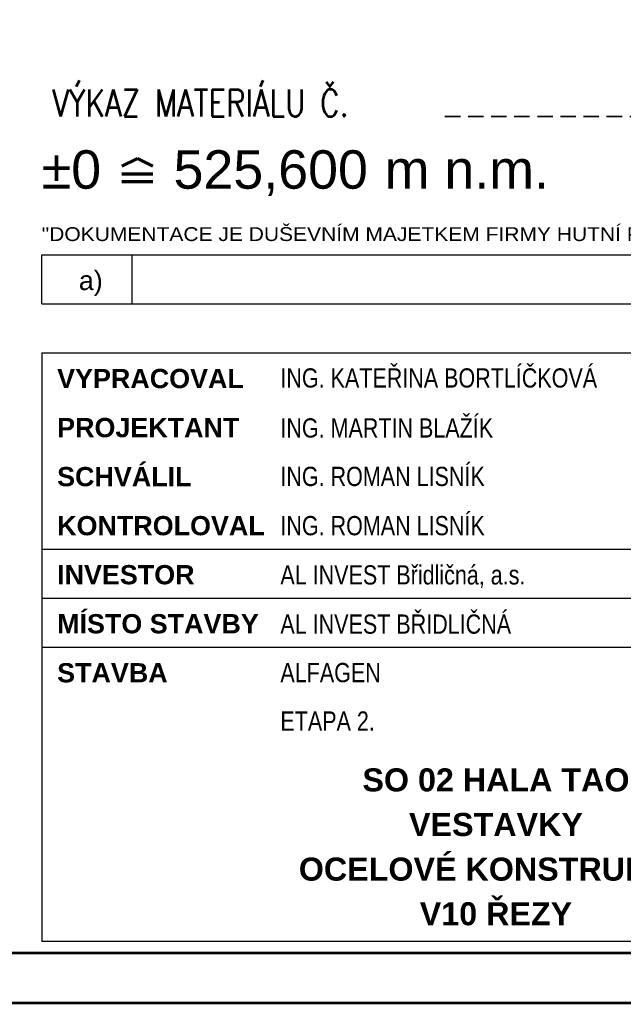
# Paper-space layout 'Layout1' of a CAD drawing. Extents: x -2 to 1033, y -36 to 596.
# Tile 23 of 60: x 658 to 737, y 0 to 128. Entities that reach past the tile are written whole.
import ezdxf
from ezdxf.enums import TextEntityAlignment as Align

# ---------------------------------------------------------------- set-up
doc = ezdxf.new("R2010")
doc.units = 0
doc.linetypes.add('SKRYTÁOK1', pattern=[3, 2, -1])
doc.layers.get('DEFPOINTS').update_dxf_attribs({"color": 132, "linetype": 'CONTINUOUS'})
doc.layers.add('RAMECEK_HP', color=251, linetype='CONTINUOUS')
doc.layers.add('RAZITKO_HP', color=222, linetype='CONTINUOUS')
doc.layers.add('SS_TEXT35', color=2, linetype='CONTINUOUS', lineweight=35)
doc.styles.add('RAZITKO_HP_ARIAL', font='arial.ttf')
doc.styles.add('RAZITKO_HP_ARIAL_B', font='arialbd.ttf')
doc.styles.add('RAZITKO_HP_ARIAL_N', font='arial.ttf', dxfattribs={"width": 0.8})
doc.styles.add('ROMANS', font='romans.shx', dxfattribs={"width": 0.8})

# ---------------------------------------------------------------- blocks, each defined once
blk = doc.blocks.new('*U6')
at = {"layer": 'DEFPOINTS'}
blk.add_lwpolyline([(841, 0), (631, 0), (631, 297), (841, 297)], close=True, dxfattribs=at)
at = {"layer": 'RAMECEK_HP', "lineweight": 35, "const_width": 0.35}
for points in [[(0, 594), (0, 0), (841, 0), (841, 594)], [(6.5, 587.5), (6.5, 6.5), (834.5, 6.5), (834.5, 587.5)]]:
    blk.add_lwpolyline(points, close=True, dxfattribs=at)
at = {"layer": 'DEFPOINTS', "style": 'ROMANS', "width": 0.8}
blk.add_attdef('TISK', text='', height=10, dxfattribs=at).set_placement((841, -33), align=Align.RIGHT)
blk = doc.blocks.new('0_HP')
at = {"layer": 'RAZITKO_HP', "lineweight": 70}
for p, q in [((-166.58, 105.79), (-164.58, 106.79)), ((-164.58, 106.79), (-162.58, 105.79)), ((-166.58, 104.79), (-162.58, 104.79)), ((-166.58, 103.79), (-162.58, 103.79))]:
    blk.add_line(p, q, dxfattribs=at)
at = {"layer": 'RAZITKO_HP', "lineweight": 70, "style": 'RAZITKO_HP_ARIAL'}
blk.add_text('%%P0', height=5, dxfattribs=at).set_placement((-177, 102.85))
blk = doc.blocks.new('text_HP')
at = {"layer": 'RAZITKO_HP', "lineweight": 25}
blk.add_line((-177, 94.25), (-5, 94.25), dxfattribs=at)
at = {"layer": 'RAZITKO_HP', "lineweight": 18, "style": 'RAZITKO_HP_ARIAL', "width": 1.085}
blk.add_text('"DOKUMENTACE JE DUŠEVNÍM MAJETKEM FIRMY HUTNÍ PROJEKT Frýdek-Místek a.s. A NESMÍ BÝT POUŽITA BEZ JEJÍHO VĚDOMÍ."', height=1.8, dxfattribs=at).set_placement((-177, 96.05))

psp = doc.layouts.get("Layout1")

# ---------------------------------------------------------------- linework, layer by layer
at = {"layer": 'RAZITKO_HP', "lineweight": 25}
for p, q in [((661, 90.875), (661, 97.25)), ((672.75, 90.875), (672.75, 97.25)), ((661, 90.875), (833, 90.875)), ((661, 84.5), (778, 84.5)), ((661, 84.5), (661, 8)), ((661, 59), (778, 59)), ((661, 52.625), (778, 52.625)), ((661, 46.25), (778, 46.25)), ((778, 8), (661, 8))]:
    psp.add_line(p, q, dxfattribs=at)
at = {"layer": 'SS_TEXT35', "linetype": 'SKRYTÁOK1'}
psp.add_line((713.3734, 115.2473), (793.3734, 115.2473), dxfattribs=at)

# ---------------------------------------------------------------- block references
at = {"layer": 'RAMECEK_HP'}
psp.add_blockref('*U6', (0, 0), dxfattribs=at)
at = {"layer": 'RAZITKO_HP'}
for name in ['0_HP', 'text_HP']:
    psp.add_blockref(name, (838, 3), dxfattribs=at)

# ---------------------------------------------------------------- texts
at = {"layer": 'RAZITKO_HP', "lineweight": 70, "style": 'RAZITKO_HP_ARIAL'}
for s, p in [('525,600', (678.1198, 105.85)), ('m n.m.', (705.5454, 105.85))]:
    psp.add_text(s, height=5, dxfattribs=at).set_placement(p)
at = {"layer": 'RAZITKO_HP', "lineweight": 25, "style": 'RAZITKO_HP_ARIAL'}
psp.add_text('a)', height=2.5, dxfattribs=at).set_placement((667.375, 92.675), align=Align.CENTER)
at = {"layer": 'RAZITKO_HP', "style": 'RAZITKO_HP_ARIAL_N', "width": 0.8}
for s, p in [('ING. KATEŘINA BORTLÍČKOVÁ', (692, 80)), ('ING. MARTIN BLAŽÍK', (692, 73.5)), ('ING. ROMAN LISNÍK', (692, 67.2)), ('ING. ROMAN LISNÍK', (692, 60.8)), ('AL INVEST Břidličná, a.s.', (692, 54.4)), ('AL INVEST BŘIDLIČNÁ', (692, 48)), ('ALFAGEN', (692, 41.7)), ('ETAPA 2.', (692, 35.4))]:
    psp.add_text(s, height=2.5, dxfattribs=at).set_placement(p)
at = {"layer": 'RAZITKO_HP', "lineweight": 35, "style": 'RAZITKO_HP_ARIAL_B'}
for s, p in [('VYPRACOVAL', (663, 79.925)), ('PROJEKTANT', (663, 73.55)), ('SCHVÁLIL', (663, 67.175)), ('KONTROLOVAL', (663, 60.8)), ('INVESTOR', (663, 54.425)), ('MÍSTO STAVBY', (663, 48.05)), ('STAVBA', (663, 41.675))]:
    psp.add_text(s, height=2.5, dxfattribs=at).set_placement(p)
at = {"layer": 'RAZITKO_HP', "style": 'RAZITKO_HP_ARIAL_B'}
for s, p in [('SO 02 HALA TAO', (720, 29)), ('VESTAVKY', (720, 23.2)), ('OCELOVÉ KONSTRUKCE', (720, 17.4)), ('V10 ŘEZY', (720, 11.6))]:
    psp.add_text(s, height=3, dxfattribs=at).set_placement(p, align=Align.MIDDLE_CENTER)
at = {"layer": 'SS_TEXT35', "style": 'ROMANS', "width": 0.8}
psp.add_text('VÝKAZ MATERIÁLU Č.', height=3.5, dxfattribs=at).set_placement((662.3734, 115.2473))

doc.saveas('drawing.dxf')
